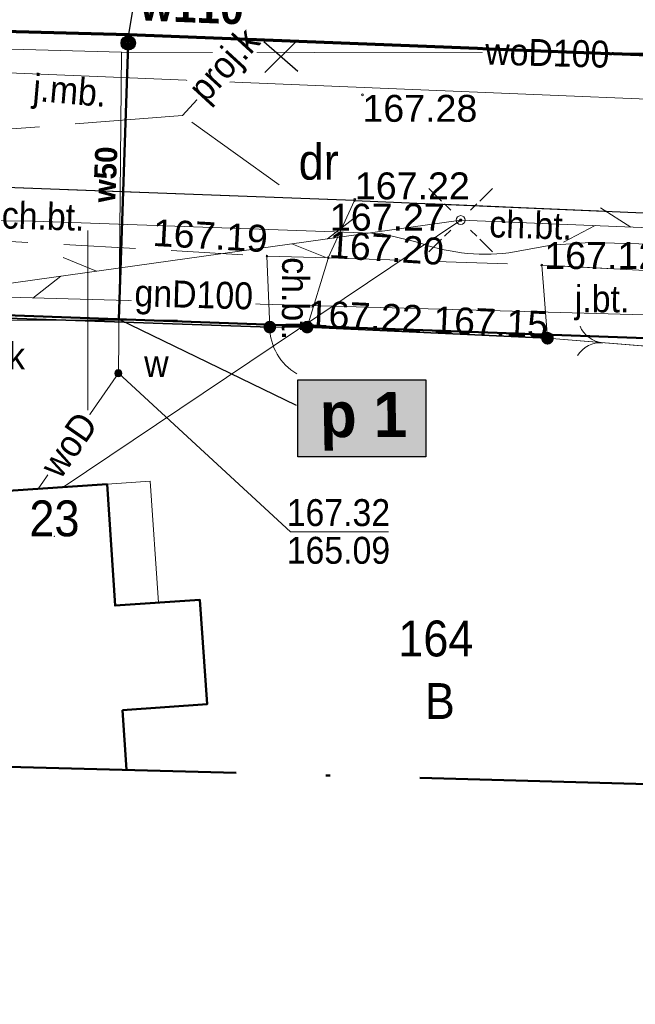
# Model space of a CAD drawing. Extents: x 0 to 7432618, y -40 to 5712028.
# Tile 94 of 165: x 7431051 to 7431068, y 5711952 to 5711979. Entities that reach past the tile are written whole.
import ezdxf
from ezdxf.enums import TextEntityAlignment as Align

# ---------------------------------------------------------------- set-up
doc = ezdxf.new("R2010")
doc.units = 0
doc.header["$MEASUREMENT"] = 0
for name, pattern in [('2 1', [3, 2, -1]), ('3 1', [4, 3, -1]), ('EGUG', [2, 1, -1]), ('MPGOO', [8.05, 6, -1, 0.05, -1])]:
    doc.linetypes.add(name, pattern=pattern)
for name, color, linetype, lineweight in [('EGB', 7, 'Continuous', 20), ('EGB_O', 7, 'Continuous', 20), ('EGDE', 7, 'Continuous', 20), ('EGDE_O', 7, 'Continuous', 20), ('EGUG', 7, 'Continuous', 60), ('EGUG_O', 7, 'Continuous', 20), ('granica', 94, 'Continuous', 50), ('MP_LINIE_REGULAC', 7, 'Continuous', 5), ('OTK', 7, 'Continuous', 20), ('OTK_O', 7, 'Continuous', 20), ('OTO', 7, 'Continuous', 20), ('OTRS', 7, 'Continuous', 20), ('OTRS_O', 7, 'Continuous', 20), ('PARSI', 7, 'Continuous', 20), ('woda przyłącze', 140, 'Continuous', 50), ('woda sieć', 150, 'Continuous', 70)]:
    doc.layers.add(name, color=color, linetype=linetype, lineweight=lineweight)
for name, color, linetype, lineweight, true_color in [('rura PRE', 7, 'Continuous', 30, 0x000000), ('SUE', 1, 'Continuous', 20, 0xff0000), ('SUG', 7, 'Continuous', 20, 0xbfbf00), ('SUG_O', 7, 'Continuous', 20, 0xbfbf00), ('SUK', 7, 'Continuous', 20, 0x803300), ('SUK_O', 7, 'Continuous', 20, 0x803300), ('SUP', 7, 'Continuous', 20, 0x000000), ('SUPS', 7, 'Continuous', 20, 0x000000), ('SUPS_O', 7, 'Continuous', 20, 0x000000), ('SUT', 7, 'Continuous', 20, 0xff9100), ('SUW', 5, 'Continuous', 20, 0x0000ff), ('SUW_O', 5, 'Continuous', 20, 0x0000ff)]:
    doc.layers.add(name, color=color, linetype=linetype, lineweight=lineweight, true_color=true_color)
doc.layers.add('rysunek', color=7, linetype='Continuous')
doc.styles.add('25', font='GOTHIC.TTF', dxfattribs={"oblique": 8, "height": 0.35})
doc.styles.add('BDOT', font='arial.ttf', dxfattribs={"width": 0.9})
doc.styles.add('EGiB', font='arial.ttf', dxfattribs={"width": 0.9})
doc.styles.add('GESUT', font='arial.ttf', dxfattribs={"width": 0.9})
doc.linetypes.add('OTOO', pattern='A,7.5,[30,msgB.shx,S=1.28,R=0,X=0,Y=0],7.5', length=15)

# ---------------------------------------------------------------- blocks, each defined once
blk = doc.blocks.new('oto')
at = {"layer": 'OTO', "color": 0, "const_width": 0.35}
blk.add_lwpolyline([(-0.175, 0, 1), (0.175, 0, 1)], format="xyb", close=True, dxfattribs=at)
blk = doc.blocks.new('OTOB')
at = {"color": 0}
for centre, start, end in [((-1.5, 0), 0, 63.2606), ((1.5, 0), 116.7394, 180)]:
    blk.add_arc(centre, 1.5, start, end, dxfattribs=at)
blk = doc.blocks.new('OTOFP')
at = {"layer": 'OTO', "color": 0, "lineweight": 18}
blk.add_arc((0, 3), 3, 270, 330, dxfattribs=at)
blk = doc.blocks.new('OTRS')
at = {"color": 0}
blk.add_circle((0, 0), 0.05, dxfattribs=at)
blk = doc.blocks.new('SUTP')
at = {"layer": 'SUT', "color": 0, "lineweight": 18}
for p, q in [((-1, 0.268), (0, 2)), ((1, -1.732), (0, 0))]:
    blk.add_line(p, q, dxfattribs=at)
blk = doc.blocks.new('SUWW')
at = {"color": 0}
for radius in [0.2, 0.18, 0.16, 0.14, 0.12, 0.1, 0.08, 0.06, 0.04, 0.02]:
    blk.add_circle((0, 0), radius, dxfattribs=at)
blk = doc.blocks.new('SUPS_A')
at = {"layer": 'SUPS', "color": 0, "const_width": 0.09, "flags": 128}
blk.add_lwpolyline([(-0.045, 0, 1), (0.045, 0, 1)], format="xyb", close=True, dxfattribs=at)
at = {"layer": 'SUPS_O', "color": 0, "style": 'GESUT', "width": 0.9}
blk.add_attdef('RZG', text='', height=1.5, dxfattribs=at).set_placement((3.31, -1.44), align=Align.CENTER)
blk.add_attdef('RZD', text='', height=1.5, dxfattribs=at).set_placement((3.31, -2.04), align=Align.TOP_CENTER)
blk = doc.blocks.new('SUEO')
at = {"color": 0}
for p, q in [((-0.9, 0.9), (-0.55, 0.55)), ((0.9, 0.9), (0.55, 0.55)), ((-0.9, -0.9), (-0.55, -0.55)), ((0.9, -0.9), (0.55, -0.55))]:
    blk.add_line(p, q, dxfattribs=at)
blk.add_circle((0, 0), 0.25, dxfattribs=at)
blk = doc.blocks.new('SUE_L')
at = {"layer": 'SUE', "color": 0, "lineweight": 18}
for p, q in [((-1.768, 1.768), (-1.061, 1.061)), ((1.061, 1.061), (1.768, 1.768)), ((-1.768, -1.768), (-1.061, -1.061)), ((1.061, -1.061), (1.768, -1.768))]:
    blk.add_line(p, q, dxfattribs=at)
at = {"layer": 'SUE', "color": 0, "const_width": 0.09}
blk.add_lwpolyline([(-0.045, 0, 1), (0.045, 0, 1)], format="xyb", close=True, dxfattribs=at)
blk = doc.blocks.new('SUPP')
at = {"color": 0}
blk.add_circle((0, 0), 0.25, dxfattribs=at)
blk = doc.blocks.new('EGAD')
at = {"layer": 'EGB', "color": 0}
blk.add_point((0, 0), dxfattribs=at)
at = {"layer": 'EGB_O', "color": 0, "style": 'EGiB', "width": 0.9}
blk.add_attdef('NRA', text='', height=2, dxfattribs=at).set_placement((0, 0), align=Align.MIDDLE_CENTER)
blk = doc.blocks.new('mzsk')
at = {"layer": 'PARSI', "color": 0}
for p, q in [((0, -5), (0, 5)), ((5, 0), (-5, 0))]:
    blk.add_line(p, q, dxfattribs=at)
blk = doc.blocks.new('SUCW')
at = {"color": 0}
for radius in [0.2, 0.18, 0.16, 0.14, 0.12, 0.1, 0.08, 0.06, 0.04, 0.02]:
    blk.add_circle((0, 0), radius, dxfattribs=at)

msp = doc.modelspace()

# ---------------------------------------------------------------- hatches: boundary and pattern name
at = {"layer": 'woda sieć', "linetype": 'ByBlock'}
msp.add_hatch(color=256, dxfattribs=at).paths.add_polyline_path([(7431061.915, 5711969.276), (7431058.35, 5711969.276), (7431058.35, 5711967.137), (7431061.915, 5711967.137)])

# ---------------------------------------------------------------- linework, layer by layer
at = {"layer": 'EGB', "color": 18, "lineweight": 50, "true_color": 0x000000}
for points in [[(7431053.46, 5711960.079), (7431055.82, 5711960.242), (7431055.617, 5711963.152), (7431053.257, 5711962.989), (7431053.033, 5711966.369), (7431044.603, 5711965.801), (7431044.948, 5711960.741), (7431045.418, 5711960.781), (7431045.566, 5711958.628)], [(7431053.57, 5711958.411), (7431053.46, 5711960.079)]]:
    msp.add_lwpolyline(points, dxfattribs=at)
at = {"layer": 'EGB', "color": 18, "lineweight": 18, "true_color": 0x000000}
msp.add_lwpolyline([(7431054.231, 5711966.452), (7431053.033, 5711966.369), (7431053.257, 5711962.989), (7431054.463, 5711963.072)], close=True, dxfattribs=at)
at = {"layer": 'OTK', "color": 18, "linetype": '3 1', "lineweight": 18, "true_color": 0x000000}
for p, q in [((7431039.49, 5711975.037, 167.96), (7431059.932, 5711974.276, 167.96)), ((7431059.932, 5711974.276, 167.96), (7431069.95, 5711973.847, 167.96))]:
    msp.add_line(p, q, dxfattribs=at)
at = {"layer": 'OTK', "color": 18, "lineweight": 25, "true_color": 0x000000}
msp.add_lwpolyline([(7431059.932, 5711974.276), (7431039.49, 5711975.037, 0.383884), (7431034.25, 5711972.697), (7431033.87, 5711971.467), (7431033.63, 5711966.887), (7431034.09, 5711961.997), (7431034.399, 5711958.932)], format="xyb", dxfattribs=at)
at = {"layer": 'OTK', "color": 18, "linetype": '2 1', "lineweight": 18, "true_color": 0x000000}
msp.add_lwpolyline([(7431037.515, 5711958.848), (7431037.25, 5711961.867), (7431038.96, 5711962.097), (7431038.89, 5711963.137), (7431037.21, 5711963.057), (7431036.74, 5711969.307), (7431036.44, 5711972.927), (7431038.07, 5711973.167), (7431042.84, 5711973.557), (7431057.49, 5711972.727), (7431059.2, 5711972.677), (7431059.932, 5711974.276), (7431039.49, 5711975.037, 0.262775), (7431035.36, 5711974.197, 0.068526), (7431034.59, 5711973.317)], format="xyb", dxfattribs=at)
for points in [[(7431079, 5711973.507), (7431069.95, 5711973.847), (7431059.932, 5711974.276), (7431059.2, 5711972.677), (7431065.15, 5711972.477), (7431068.62, 5711972.287), (7431078.92, 5711971.977)], [(7431057.49, 5711972.727), (7431057.57, 5711970.747), (7431058.61, 5711970.747), (7431059.2, 5711972.677)]]:
    msp.add_lwpolyline(points, close=True, dxfattribs=at)
at = {"layer": 'OTK', "color": 18, "lineweight": 25, "true_color": 0x000000}
msp.add_lwpolyline([(7431059.932, 5711974.276), (7431069.95, 5711973.847), (7431079, 5711973.507)], dxfattribs=at)
at = {"layer": 'OTK', "color": 18, "linetype": '3 1', "lineweight": 18, "true_color": 0x000000}
msp.add_lwpolyline([(7431068.62, 5711972.287), (7431065.15, 5711972.477), (7431065.31, 5711970.437), (7431068.39, 5711970.187)], close=True, dxfattribs=at)
at = {"layer": 'OTO', "color": 18, "linetype": 'OTOO', "lineweight": 35, "true_color": 0x000000}
for points in [[(7431057.57, 5711970.747), (7431038.06, 5711971.417)], [(7431065.31, 5711970.437), (7431058.61, 5711970.747)]]:
    msp.add_lwpolyline(points, dxfattribs=at)
at = {"layer": 'OTO', "color": 18, "lineweight": 18, "true_color": 0x000000}
for points in [[(7431057.57, 5711970.747), (7431058.61, 5711970.747)], [(7431065.31, 5711970.437), (7431068.39, 5711970.187)]]:
    msp.add_lwpolyline(points, dxfattribs=at)
at = {"layer": 'rysunek', "elevation": 167.96, "flags": 128}
msp.add_lwpolyline([(7431054.6, 5711984.737), (7431053.626, 5711978.901)], dxfattribs=at)
at = {"layer": 'rysunek', "linetype": 'ByBlock', "transparency": 33554676, "elevation": 167.96}
msp.add_lwpolyline([(7431058.35, 5711969.276), (7431061.915, 5711969.276), (7431061.915, 5711967.137), (7431058.35, 5711967.137)], close=True, dxfattribs=at)
msp.add_lwpolyline([(7431058.35, 5711969.276), (7431061.915, 5711969.276), (7431061.915, 5711967.137), (7431058.35, 5711967.137)], close=True, dxfattribs=at)
at = {"layer": 'SUE', "color": 1, "lineweight": 18, "true_color": 0xff0000}
for points in [[(7431034.29, 5711969.727), (7431062.89, 5711973.727)], [(7431062.89, 5711973.727), (7431051.81, 5711966.287)], [(7431120.7, 5711971.287), (7431091.48, 5711972.567), (7431062.89, 5711973.727)]]:
    msp.add_lwpolyline(points, dxfattribs=at)
msp.add_lwpolyline([(7431045.89, 5711973.757), (7431051, 5711973.697), (7431060.67, 5711973.357), (7431061.64, 5711973.127, 0.117857), (7431064.23, 5711972.817), (7431065.41, 5711973.027), (7431066.5, 5711973.107), (7431077.35, 5711972.807), (7431088.4, 5711972.387), (7431089.56, 5711972.237), (7431091.24, 5711971.807, 0.194123), (7431092.69, 5711971.877), (7431093.86, 5711972.187, -0.094026), (7431094.71, 5711972.187), (7431100.3, 5711971.967), (7431109.51, 5711971.637, -0.260273), (7431111.83, 5711968.887), (7431112.14, 5711967.797), (7431112.31, 5711965.627), (7431112.8, 5711959.607), (7431112.92, 5711956.997), (7431112.938, 5711956.795)], format="xyb", dxfattribs=at)
at = {"layer": 'SUG', "color": 52, "lineweight": 18, "true_color": 0xbfbf00}
msp.add_lwpolyline([(7431118.959, 5711969.53), (7431111.051, 5711969.903), (7431100.777, 5711970.237), (7431097.59, 5711970.267), (7431076.032, 5711970.863), (7431048.595, 5711971.626), (7431046.622, 5711971.714), (7431039.682, 5711971.93), (7431037.9, 5711971.877)], dxfattribs=at)
at = {"layer": 'SUK', "color": 36, "linetype": '3 1', "lineweight": 18, "true_color": 0x803300}
for points in [[(7431057.831, 5711974.709), (7431055.132, 5711976.647), (7431058.385, 5711980.187)], [(7431055.132, 5711976.647), (7431030.592, 5711974.699), (7431020.058, 5711972.59), (7431015.293, 5711971.624)]]:
    msp.add_lwpolyline(points, dxfattribs=at)
at = {"layer": 'SUK', "color": 36, "lineweight": 18, "true_color": 0x803300}
msp.add_lwpolyline([(7431040.21, 5711978.047), (7431049.824, 5711977.851), (7431072.367, 5711976.921), (7431093.608, 5711976.044)], dxfattribs=at)
at = {"layer": 'SUPS', "color": 5, "linetype": 'Continuous', "true_color": 0x0000ff}
msp.add_lwpolyline([(7431053.347, 5711969.46), (7431058.143, 5711965.041), (7431060.875, 5711965.041)], dxfattribs=at)
at = {"layer": 'SUT', "color": 30, "lineweight": 18, "true_color": 0xff9100}
msp.add_lwpolyline([(7431034.388, 5711965.021), (7431034.29, 5711969.727), (7431062.89, 5711973.727), (7431091.48, 5711972.567), (7431120.7, 5711971.287), (7431128.97, 5711978.357)], dxfattribs=at)
at = {"layer": 'SUW', "color": 5, "lineweight": 18, "true_color": 0x0000ff}
for points in [[(7431053.431, 5711978.408), (7431023.73, 5711979.215)], [(7431053.431, 5711978.408), (7431053.347, 5711969.46), (7431051.114, 5711966.24)], [(7431111.788, 5711976.898), (7431080.33, 5711978.357), (7431053.431, 5711978.408)]]:
    msp.add_lwpolyline(points, dxfattribs=at)

# ---------------------------------------------------------------- block references
at = {"layer": 'EGB', "color": 18, "true_color": 0x000000}
ref = msp.add_blockref('EGAD', (7431051.565, 5711964.918, 167.96), dxfattribs=dict(at, xscale=0.5, yscale=0.5, zscale=0.5))
ref.add_attrib('NRA', '23', dxfattribs={"layer": 'EGB_O', "color": 0, "height": 1, "style": 'EGiB', "width": 0.9}).set_placement((7431051.565, 5711964.918, 167.96), align=Align.CENTER)
at = {"layer": 'OTO', "color": 18, "true_color": 0x000000, "xscale": 0.5, "yscale": 0.5, "zscale": 0.5}
for p in [(7431057.57, 5711970.747, 167.96), (7431058.61, 5711970.747, 167.96), (7431065.31, 5711970.437, 167.96)]:
    msp.add_blockref('oto', p, dxfattribs=at)
for name, p, rotation in [('OTOFP', (7431057.57, 5711970.747, 167.96), 270), ('OTOB', (7431066.85, 5711970.312, 167.96), 85.35954173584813)]:
    msp.add_blockref(name, p, dxfattribs=dict(at, rotation=rotation))
at = {"layer": 'OTRS', "color": 18, "true_color": 0x000000}
ref = msp.add_blockref('OTRS', (7431060.15, 5711977.217, 167.96), dxfattribs=dict(at, xscale=0.5, yscale=0.5, zscale=0.5))
ref.add_attrib('RZEDNA', '167.28', dxfattribs={"layer": 'OTRS_O', "color": 0, "height": 0.75, "style": 'BDOT'}).set_placement((7431060.15, 5711977.217, 335.24), align=Align.TOP_LEFT)
ref = msp.add_blockref('OTRS', (7431059.94, 5711974.307, 167.96), dxfattribs=dict(at, xscale=0.5, yscale=0.5, zscale=0.5))
ref.add_attrib('RZEDNA', '167.22', (7431059.94, 5711974.307, 335.18), dxfattribs={"layer": 'OTRS_O', "color": 0, "height": 0.75, "style": 'BDOT'})
ref = msp.add_blockref('OTRS', (7431059.932, 5711974.276, 167.96), dxfattribs=dict(at, xscale=0.5, yscale=0.5, zscale=0.5))
ref.add_attrib('RZEDNA', '167.27', dxfattribs={"layer": 'OTRS_O', "color": 0, "height": 0.75, "style": 'BDOT'}).set_placement((7431059.242, 5711974.184, 335.23), align=Align.TOP_LEFT)
ref = msp.add_blockref('OTRS', (7431057.49, 5711972.727, 167.96), dxfattribs=dict(at, xscale=0.5, yscale=0.5, zscale=0.5, rotation=359.9999999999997))
ref.add_attrib('RZEDNA', '167.19', dxfattribs={"layer": 'OTRS_O', "color": 0, "height": 0.75, "rotation": 356.8, "style": 'BDOT'}).set_placement((7431057.49, 5711972.832, 335.15), align=Align.RIGHT)
ref = msp.add_blockref('OTRS', (7431059.2, 5711972.677, 167.96), dxfattribs=dict(at, xscale=0.5, yscale=0.5, zscale=0.5, rotation=359.9999999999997))
ref.add_attrib('RZEDNA', '167.20', (7431059.2, 5711972.677, 335.16), dxfattribs={"layer": 'OTRS_O', "color": 0, "height": 0.75, "rotation": 356.4, "style": 'BDOT'})
ref = msp.add_blockref('OTRS', (7431065.15, 5711972.477, 167.96), dxfattribs=dict(at, xscale=0.5, yscale=0.5, zscale=0.5, rotation=359.9999999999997))
ref.add_attrib('RZEDNA', '167.12', (7431065.22, 5711972.365, 167.96), dxfattribs={"layer": 'OTRS_O', "color": 0, "height": 0.75, "style": 'BDOT'})
ref = msp.add_blockref('OTRS', (7431058.61, 5711970.747, 167.96), dxfattribs=dict(at, xscale=0.5, yscale=0.5, zscale=0.5, rotation=359.9999999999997))
ref.add_attrib('RZEDNA', '167.22', (7431058.61, 5711970.747, 335.18), dxfattribs={"layer": 'OTRS_O', "color": 0, "height": 0.75, "rotation": 357.4, "style": 'BDOT'})
ref = msp.add_blockref('OTRS', (7431065.31, 5711970.437, 167.96), dxfattribs=dict(at, xscale=0.5, yscale=0.5, zscale=0.5, rotation=359.9999999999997))
ref.add_attrib('RZEDNA', '167.15', dxfattribs={"layer": 'OTRS_O', "color": 0, "height": 0.75, "rotation": 357.4, "style": 'BDOT'}).set_placement((7431065.31, 5711970.437, 335.11), align=Align.RIGHT)
at = {"layer": 'rura PRE', "rotation": 17.53284092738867}
msp.add_blockref('SUCW', (7431053.621, 5711978.661, 167.96), dxfattribs=at)
at = {"layer": 'SUE', "color": 18, "true_color": 0x000000, "xscale": 0.5, "yscale": 0.5, "zscale": 0.5}
for name in ['SUE_L', 'SUEO']:
    msp.add_blockref(name, (7431062.89, 5711973.727, 167.96), dxfattribs=at)
at = {"layer": 'SUP', "color": 18, "true_color": 0x000000, "xscale": 0.5, "yscale": 0.5, "zscale": 0.5}
msp.add_blockref('SUPP', (7431062.89, 5711973.727, 167.96), dxfattribs=at)
at = {"layer": 'SUPS', "color": 5, "true_color": 0x0000ff}
ref = msp.add_blockref('SUPS_A', (7431053.347, 5711969.46, 167.96), dxfattribs=dict(at, xscale=0.5, yscale=0.5, zscale=0.5))
ref.add_attrib('RZG', '167.32', (7431058.04, 5711965.204, 335.28), dxfattribs={"layer": 'SUPS_O', "color": 0, "height": 0.75, "style": 'GESUT', "width": 0.9})
ref.add_attrib('RZD', '165.09', dxfattribs={"layer": 'SUPS_O', "color": 0, "height": 0.75, "style": 'GESUT', "width": 0.9}).set_placement((7431059.482, 5711964.904, 335.28), align=Align.TOP_CENTER)
at = {"layer": 'SUT', "color": 30, "lineweight": 18, "true_color": 0xff9100, "yscale": 0.5, "zscale": 0.5}
for p, xscale, rotation in [((7431066.637, 5711973.575, 167.96), 0.5, 267.6765768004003), ((7431059.176, 5711973.208, 167.96), 0.5, 97.96175089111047), ((7431051.748, 5711972.169, 167.96), 0.4999999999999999, 277.9617508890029)]:
    msp.add_blockref('SUTP', p, dxfattribs=dict(at, xscale=xscale, rotation=rotation))
at = {"layer": 'SUW', "color": 5, "true_color": 0x0000ff, "xscale": 0.5, "yscale": 0.5, "zscale": 0.5}
msp.add_blockref('SUWW', (7431053.347, 5711969.46, 167.96), dxfattribs=at)

# ---------------------------------------------------------------- texts
at = {"layer": 'EGDE_O', "color": 18, "true_color": 0x000000, "insert": (7431061.149, 5711962.572, 167.96), "char_height": 1, "attachment_point": 1, "style": 'EGiB'}
msp.add_mtext('164', dxfattribs=at)
at = {"layer": 'EGUG_O', "color": 96, "true_color": 0x008000, "char_height": 1, "attachment_point": 1, "style": 'EGiB'}
for s, insert in [('dr', (7431058.373, 5711975.855)), ('B', (7431061.89, 5711960.829, 167.96))]:
    msp.add_mtext(s, dxfattribs=dict(at, insert=insert))
at = {"layer": 'OTK_O', "color": 18, "true_color": 0x000000, "char_height": 0.75, "attachment_point": 5, "style": 'BDOT'}
for s, insert, rotation in [('j.mb.', (7431051.984, 5711977.228, 167.96), 355.1), ('ch.bt.', (7431051.252, 5711973.833, 167.96), 358.3), ('ch.bt.', (7431064.843, 5711973.586, 167.96), 358.3), ('ch.bt.', (7431058.28, 5711971.54, 167.96), 269.8), ('j.bt.', (7431066.832, 5711971.422, 167.96), 359.8)]:
    msp.add_mtext(s, dxfattribs=dict(at, insert=insert, rotation=rotation))
at = {"layer": 'SUK_O', "color": 36, "true_color": 0x803300, "insert": (7431050.274, 5711969.567, 167.96), "char_height": 0.75, "attachment_point": 7, "style": 'GESUT'}
msp.add_mtext('k', dxfattribs=at)
at = {"layer": 'SUW_O', "color": 5, "true_color": 0x0000ff, "insert": (7431054.067, 5711969.354, 167.96), "char_height": 0.75, "attachment_point": 7, "style": 'GESUT'}
msp.add_mtext('w', dxfattribs=at)
at = {"layer": 'woda przyłącze', "insert": (7431052.642, 5711974.239, 167.96), "char_height": 0.6174, "attachment_point": 1, "rotation": 87.6233, "style": '25'}
msp.add_mtext_dynamic_manual_height_columns('\\fCentury Gothic|b1|i0;\\Q-1;w50', width=7.66298, gutter_width=5, heights=[0], dxfattribs=at)
at = {"layer": 'woda przyłącze', "color": 0, "insert": (7431058.972, 5711968.941, 167.96), "char_height": 1.26, "attachment_point": 1, "style": '25'}
msp.add_mtext_dynamic_manual_height_columns('\\fCentury Gothic|b1|i0;\\Q-1;p 1', width=15.63873, gutter_width=5, heights=[0], dxfattribs=at)

# ---------------------------------------------------------------- next in the draw order: texts
at = {"layer": 'SUG_O', "color": 52, "true_color": 0xbfbf00, "insert": (7431055.447, 5711971.545, 167.96), "char_height": 0.75, "attachment_point": 5, "rotation": 358.4, "style": 'GESUT', "bg_fill": 3, "box_fill_scale": 1.1, "bg_fill_color": 256, "bg_fill_transparency": 0}
msp.add_mtext('gnD100', dxfattribs=at)
at = {"layer": 'SUK_O', "color": 36, "true_color": 0x803300, "insert": (7431056.368, 5711977.992, 167.96), "char_height": 0.75, "attachment_point": 5, "rotation": 47.4181, "style": 'GESUT', "bg_fill": 3, "box_fill_scale": 1.1, "bg_fill_color": 256, "bg_fill_transparency": 0}
msp.add_mtext('proj.k', dxfattribs=at)
at = {"layer": 'SUW_O', "color": 5, "true_color": 0x0000ff, "char_height": 0.75, "attachment_point": 5, "style": 'GESUT', "bg_fill": 3, "box_fill_scale": 1.1, "bg_fill_color": 256, "bg_fill_transparency": 0}
for s, insert, rotation in [('woD100', (7431065.304, 5711978.386, 167.96), 358.5), ('woD', (7431051.966, 5711967.468, 167.96), 55.3)]:
    msp.add_mtext(s, dxfattribs=dict(at, insert=insert, rotation=rotation))

# ---------------------------------------------------------------- next in the draw order: linework, layer by layer
at = {"layer": 'EGDE', "color": 18, "lineweight": 18, "true_color": 0x000000}
for points in [[(7431157.22, 5711980.507), (7431137.17, 5711981.257), (7431075.86, 5711983.567), (7431066.87, 5711983.897), (7431049.95, 5711984.527), (7431035.64, 5711990.377), (7431038.07, 5711971.517), (7431068.55, 5711970.417), (7431083.15, 5711970.007), (7431109.36, 5711969.267), (7431120.55, 5711968.917), (7431136.36, 5711968.337), (7431159.23, 5711967.477)], [(7431069.388, 5711957.98), (7431068.55, 5711970.417), (7431038.07, 5711971.517)]]:
    msp.add_lwpolyline(points, dxfattribs=at)
at = {"layer": 'EGUG', "color": 96, "linetype": 'EGUG', "lineweight": 13, "true_color": 0x008000}
msp.add_lwpolyline([(7431274.313, 5711980.643), (7431274.73, 5711976.147), (7431256.64, 5711976.847), (7431256.61, 5711975.797), (7431236.16, 5711977.487), (7431209.4, 5711978.587), (7431209.42, 5711978.937), (7431186.4, 5711980.007), (7431186.38, 5711979.407), (7431157.22, 5711980.507), (7431137.17, 5711981.257), (7431075.86, 5711983.567), (7431066.87, 5711983.897), (7431049.95, 5711984.527), (7431035.64, 5711990.377), (7431038.07, 5711971.517), (7431068.55, 5711970.417), (7431083.15, 5711970.007), (7431109.36, 5711969.267), (7431110.623, 5711956.858)], dxfattribs=at)
at = {"layer": 'EGUG', "color": 96, "linetype": 'EGUG', "lineweight": 18, "true_color": 0x008000}
msp.add_lwpolyline([(7431110.623, 5711956.858), (7431109.36, 5711969.267), (7431083.15, 5711970.007), (7431068.55, 5711970.417), (7431038.07, 5711971.517), (7431039.014, 5711958.807)], dxfattribs=at)
at = {"layer": 'granica', "elevation": 167.96, "flags": 128}
msp.add_lwpolyline([(7431038.07, 5711971.517), (7431068.55, 5711970.417), (7431109.36, 5711969.267), (7431120.55, 5711968.917), (7431159.23, 5711967.477), (7431179, 5711966.747), (7431189.18, 5711966.377), (7431199.86, 5711965.967), (7431217.04, 5711965.327), (7431234.46, 5711964.677), (7431265.26, 5711963.327), (7431275.69, 5711964.517)], dxfattribs=at)
at = {"layer": 'MP_LINIE_REGULAC', "color": 7, "linetype": 'MPGOO', "lineweight": 50, "ltscale": 2.5, "flags": 128}
msp.add_lwpolyline([(7431036.4, 5712000.057), (7431054.17, 5711989.707), (7431233.86, 5711982.287), (7431271.17, 5711980.717), (7431291.199, 5711980.243), (7431293.548, 5711951.88), (7431030.54, 5711959.037), (7431015.642, 5711959.907), (7431014.007, 5711993.544)], close=True, dxfattribs=at)
at = {"layer": 'rura PRE', "color": 1, "elevation": 167.96, "flags": 128}
for points in [[(7431058.354, 5711977.872), (7431057.4, 5711978.693)], [(7431057.432, 5711977.837), (7431058.322, 5711978.727)]]:
    msp.add_lwpolyline(points, dxfattribs=at)
at = {"layer": 'rysunek', "elevation": 167.96, "flags": 128}
msp.add_lwpolyline([(7431053.361, 5711970.966), (7431058.302, 5711968.576)], dxfattribs=at)
at = {"layer": 'woda przyłącze', "elevation": 167.96, "flags": 128}
msp.add_lwpolyline([(7431053.626, 5711978.901), (7431053.361, 5711970.966)], dxfattribs=at)
at = {"layer": 'woda sieć', "elevation": 167.96, "flags": 128}
msp.add_lwpolyline([(7431023.672, 5711979.694), (7431024.082, 5711979.684), (7431053.626, 5711978.901), (7431080.441, 5711977.852), (7431112.315, 5711976.383), (7431112.645, 5711976.373), (7431113.004, 5711976.363), (7431113.334, 5711976.354), (7431124.348, 5711976.039), (7431136.246, 5711975.699), (7431164.557, 5711974.653), (7431187.178, 5711973.607), (7431191.81, 5711973.497), (7431192.534, 5711973.477), (7431194.609, 5711973.399), (7431207.527, 5711972.709), (7431223.586, 5711972.483), (7431260.936, 5711971.057), (7431261.266, 5711971.045), (7431271.675, 5711970.81), (7431277.429, 5711970.941), (7431279.3, 5711971.196)], dxfattribs=at)

# ---------------------------------------------------------------- next in the draw order: block references
at = {"layer": 'PARSI', "xscale": 0.5, "yscale": 0.5, "zscale": 0.5}
msp.add_blockref('mzsk', (7431052.5, 5711970.937, 167.96), dxfattribs=at)

# ---------------------------------------------------------------- next in the draw order: texts
at = {"layer": 'woda sieć', "insert": (7431053.985, 5711980.174, 167.96), "char_height": 0.882, "attachment_point": 1, "rotation": 357.6962, "style": '25'}
msp.add_mtext_dynamic_manual_height_columns('\\fCentury Gothic|b1|i0;\\Q-1;w110', width=10.94711, gutter_width=5, heights=[0], dxfattribs=at)

doc.saveas('drawing.dxf')
